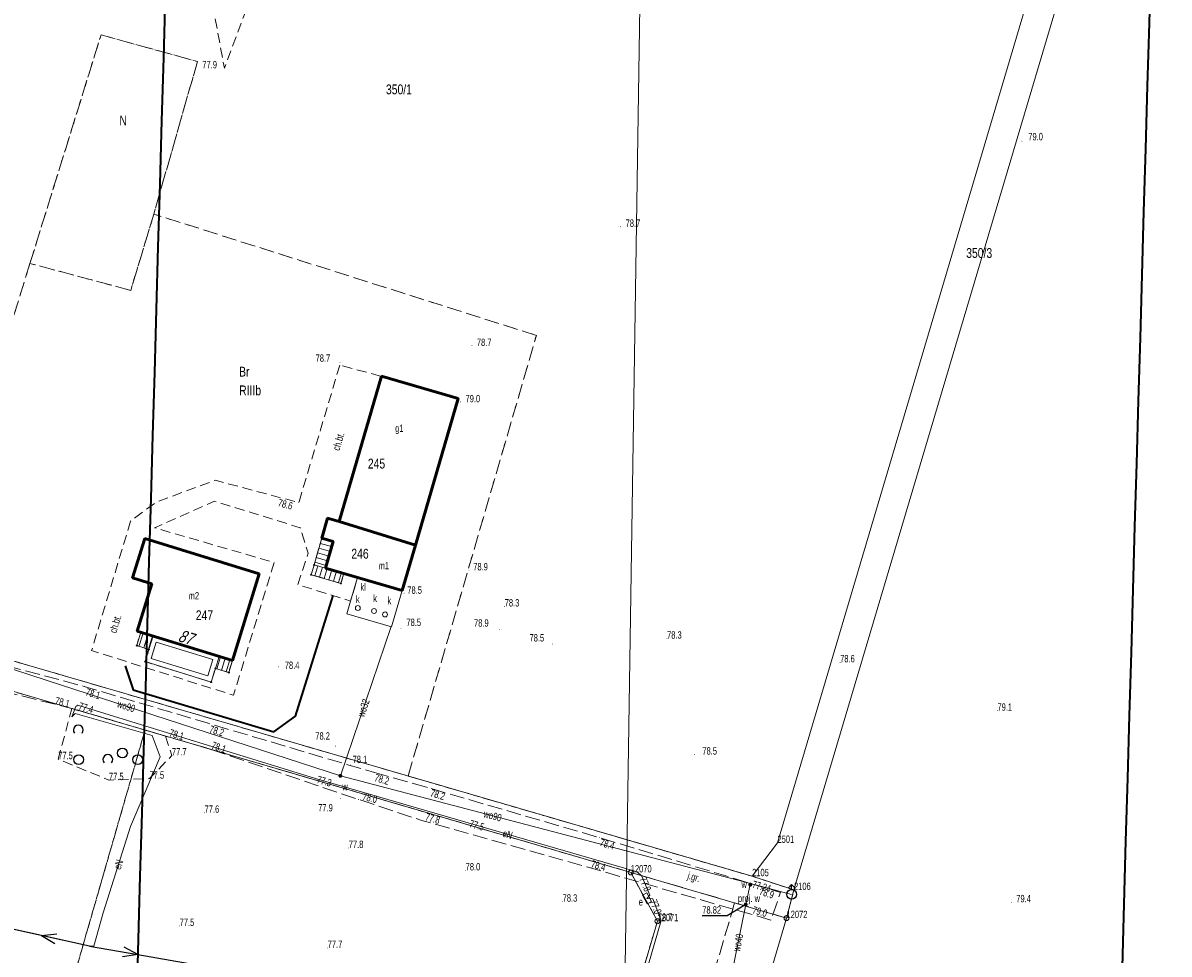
# Model space of a CAD drawing. Header units: metres. Extents: x 6524698 to 6533081, y 5883213 to 5896811.
# Tile 19 of 131: x 6529008 to 6529124, y 5886857 to 5886951. Entities that reach past the tile are written whole.
import ezdxf
from ezdxf.enums import TextEntityAlignment as Align

# ---------------------------------------------------------------- set-up
doc = ezdxf.new("R2010")
doc.units = ezdxf.units.M
for name, pattern in [('mapa zasadnicza$0$1.0_0.5', [1.5, 1, -0.5]), ('mapa zasadnicza$0$1.5_0.5', [2, 1.5, -0.5]), ('mapa zasadnicza$0$219-500', [0]), ('mapa zasadnicza$0$egkk-500', [2, 1.5, -0.5]), ('mapa zasadnicza$0$egug-500', [1, 0.5, -0.5]), ('mapa zasadnicza$0$suep_nn_500', [0]), ('mapa zasadnicza$0$suep_wn_500', [0])]:
    doc.linetypes.add(name, pattern=pattern)
for name, color, linetype in [('mapa zasadnicza$0$000 Inne (niezydentyfikowane)', 7, 'Continuous'), ('mapa zasadnicza$0$202-punkt graniczny', 7, 'Continuous'), ('mapa zasadnicza$0$202-punkt graniczny-Atr103', 7, 'Continuous'), ('mapa zasadnicza$0$203-punkt graniczny', 7, 'Continuous'), ('mapa zasadnicza$0$203-punkt graniczny-Atr103', 7, 'Continuous'), ('mapa zasadnicza$0$203-punkt graniczny-Atr104', 7, 'Continuous'), ('mapa zasadnicza$0$209-oznaczenie konturu klasyfikacyjnego', 7, 'Continuous'), ('mapa zasadnicza$0$210-oznaczenie konturu użytku gruntowego', 7, 'Continuous'), ('mapa zasadnicza$0$211-numer działki ewidencyjnej', 7, 'Continuous'), ('mapa zasadnicza$0$217-kontur klasyfikacyjny', 7, 'Continuous'), ('mapa zasadnicza$0$218-kontur użytku gruntowego', 7, 'Continuous'), ('mapa zasadnicza$0$219-działka ewidencyjna', 7, 'Continuous'), ('mapa zasadnicza$0$238-Punkt adresowy budynku', 7, 'Continuous'), ('mapa zasadnicza$0$312-budynek ewidencyjny', 7, 'Continuous'), ('mapa zasadnicza$0$312-oznaczenie budynku ewidencyjnego', 7, 'Continuous'), ('mapa zasadnicza$0$312-oznaczenie budynku ewidencyjnego-Atr117', 7, 'Continuous'), ('mapa zasadnicza$0$352-schody', 7, 'Continuous'), ('mapa zasadnicza$0$chodnik', 7, 'Continuous'), ('mapa zasadnicza$0$chodnik-Atr17', 7, 'Continuous'), ('mapa zasadnicza$0$hydrant', 7, 'Continuous'), ('mapa zasadnicza$0$inny obiekt zagospodarowania terenu', 7, 'Continuous'), ('mapa zasadnicza$0$jezdnia', 7, 'Continuous'), ('mapa zasadnicza$0$jezdnia-Atr17', 7, 'Continuous'), ('mapa zasadnicza$0$ogrodzenie trwałe', 7, 'Continuous'), ('mapa zasadnicza$0$osadnik  szambo', 7, 'Continuous'), ('mapa zasadnicza$0$osadnik  szambo-Atr17', 7, 'Continuous'), ('mapa zasadnicza$0$pikieta naturalna', 7, 'Continuous'), ('mapa zasadnicza$0$pikieta naturalna-Atr2', 7, 'Continuous'), ('mapa zasadnicza$0$przewód elektroenergetyczny niskiego napięcia', 7, 'Continuous'), ('mapa zasadnicza$0$przewód elektroenergetyczny podziemny', 7, 'Continuous'), ('mapa zasadnicza$0$przewód elektroenergetyczny podziemny-Atr1', 7, 'Continuous'), ('mapa zasadnicza$0$przewód elektroenergetyczny wysokiego napięcia', 7, 'Continuous'), ('mapa zasadnicza$0$przewód wodociągowy', 7, 'Continuous'), ('mapa zasadnicza$0$przewód wodociągowy-Atr1', 7, 'Continuous'), ('mapa zasadnicza$0$Punkt budynku', 7, 'Continuous'), ('mapa zasadnicza$0$rzędna', 7, 'Continuous'), ('mapa zasadnicza$0$rzędna-Atr2', 7, 'Continuous'), ('mapa zasadnicza$0$szafa elektroenergetyczna lub kontener', 7, 'Continuous'), ('mapa zasadnicza$0$szafa elektroenergetyczna lub kontener-Atr17', 7, 'Continuous'), ('mapa zasadnicza$0$taras', 7, 'Continuous'), ('mapa zasadnicza$0$właz do komory lub kanału - okrągły', 7, 'Continuous'), ('mapa zasadnicza$0$właz do komory lub kanału - okrągły-Atr17', 7, 'Continuous'), ('mapa zasadnicza$0$zadrzewienie  zakrzewienie', 7, 'Continuous'), ('mapa zasadnicza$0$zasuwa lub zawór', 7, 'Continuous'), ('mapa zasadnicza$0$zasuwa lub zawór - ob. projektowany', 7, 'Continuous'), ('mapa zasadnicza$0$zasuwa lub zawór - ob. projektowany-Atr17', 7, 'Continuous'), ('mapa zasadnicza$0$zasuwa lub zawór-Atr17', 7, 'Continuous')]:
    doc.layers.add(name, color=color, linetype=linetype)
doc.styles.add('mapa zasadnicza$0$STANDARD', font='Working1250', dxfattribs={"width": 0.75})
doc.linetypes.add('mapa zasadnicza$0$902-500', pattern='A,3.75,0,[1,ksztalty.shx,S=0.5,R=0,X=0,Y=0],3.75', length=7.5)

# ---------------------------------------------------------------- blocks, each defined once
blk = doc.blocks.new('mapa zasadnicza$0$203')
at = {"linetype": 'Continuous', "lineweight": 0}
h = blk.add_hatch(color=0, dxfattribs=at)
edge = h.paths.add_edge_path()
edge.add_arc((0, 0), 0.045, 0, 360)
blk = doc.blocks.new('mapa zasadnicza$0$202')
at = {"color": 0, "linetype": 'Continuous', "lineweight": 0}
blk.add_circle((0, 0), 0.25, dxfattribs=at)
blk = doc.blocks.new('mapa zasadnicza$0$PUNKTBUD')
at = {"color": 0}
blk.add_circle((0, 0), 0.045, dxfattribs=at)
blk = doc.blocks.new('mapa zasadnicza$0$US25')
at = {"linetype": 'Continuous', "lineweight": 0}
h = blk.add_hatch(color=0, dxfattribs=at)
edge = h.paths.add_edge_path()
edge.add_arc((0, 0), 0.2, 0, 360)
blk = doc.blocks.new('mapa zasadnicza$0$SUWH')
at = {"color": 0, "linetype": 'Continuous'}
for p in [(-0.354, 0.646), (0, 0.5), (0.354, 0.646)]:
    blk.add_line(p, (0, 1), dxfattribs=at)
blk.add_circle((0, 0), 0.5, dxfattribs=at)
blk = doc.blocks.new('mapa zasadnicza$0$PW01')
at = {"linetype": 'Continuous', "lineweight": 13}
h = blk.add_hatch(color=0, dxfattribs=at)
edge = h.paths.add_edge_path()
edge.add_arc((0, 0), 0.045, 0, 360)
blk = doc.blocks.new('mapa zasadnicza$0$US22')
at = {"color": 0, "linetype": 'Continuous', "lineweight": 13}
blk.add_circle((0, 0), 0.25, dxfattribs=at)
blk = doc.blocks.new('mapa zasadnicza$0$US18')
at = {"color": 0, "linetype": 'Continuous', "lineweight": 13}
for p, q in [((-0.5, -0.25), (-0.5, 0.25)), ((-0.5, 0.25), (0.5, 0.25)), ((0.5, -0.25), (0.5, 0.25)), ((-0.5, -0.25), (0.5, -0.25))]:
    blk.add_line(p, q, dxfattribs=at)
blk = doc.blocks.new('mapa zasadnicza$0$OTZK1')
at = {"color": 0, "linetype": 'Continuous'}
blk.add_circle((0, 0), 0.5, dxfattribs=at)
blk = doc.blocks.new('mapa zasadnicza$0$OTZK2')
at = {"color": 0, "linetype": 'Continuous'}
blk.add_arc((0, 0), 0.5, 318.85, 221.162, dxfattribs=at)
blk = doc.blocks.new('mapa zasadnicza$0$SUEP1')
at = {"color": 0, "linetype": 'Continuous'}
for p, q in [((0, 0), (5, 0)), ((5, 0), (3.5, 0.5)), ((5, 0), (3.5, -0.5)), ((5, 0), (15, 0)), ((15, 0), (13.5, 0.5)), ((15, 0), (13.5, -0.5))]:
    blk.add_line(p, q, dxfattribs=at)

msp = doc.modelspace()

# ---------------------------------------------------------------- linework, layer by layer
at = {"layer": 'mapa zasadnicza$0$000 Inne (niezydentyfikowane)', "color": 7, "linetype": 'Continuous', "lineweight": 35, "flags": 128}
for points in [[(6529122.249, 5886957.617), (6529122.066, 5886951.217), (6529121.883, 5886944.816), (6529121.7, 5886938.415), (6529121.517, 5886932.014), (6529121.334, 5886925.614), (6529121.151, 5886919.213), (6529120.968, 5886912.812), (6529120.785, 5886906.411), (6529120.602, 5886900.011), (6529120.419, 5886893.61), (6529120.236, 5886887.209), (6529120.053, 5886880.808), (6529119.87, 5886874.407), (6529119.687, 5886868.007), (6529119.504, 5886861.606), (6529119.321, 5886855.205)], [(6529019.178, 5886851.662), (6529019.361, 5886858.063), (6529019.544, 5886864.464), (6529019.727, 5886870.865), (6529019.91, 5886877.266), (6529020.093, 5886883.666), (6529020.276, 5886890.067), (6529020.459, 5886896.468), (6529020.642, 5886902.869), (6529020.825, 5886909.269), (6529021.009, 5886915.67), (6529021.192, 5886922.071), (6529021.375, 5886928.472), (6529021.558, 5886934.873), (6529021.741, 5886941.273), (6529021.924, 5886947.674), (6529022.107, 5886954.075)]]:
    msp.add_lwpolyline(points, dxfattribs=at)
at = {"layer": 'mapa zasadnicza$0$217-kontur klasyfikacyjny', "color": 92, "linetype": 'mapa zasadnicza$0$egkk-500', "lineweight": 18, "flags": 128}
for points in [[(6529008.33, 5886926.77), (6529015.56, 5886950.02)], [(6529015.56, 5886950.02), (6529025.35, 5886947.3)], [(6529025.35, 5886947.3), (6529020.92, 5886931.79)], [(6529020.92, 5886931.79), (6529018.57, 5886924.03)], [(6529059.8, 5886919.45), (6529020.92, 5886931.79)], [(6529008.33, 5886926.77), (6529000.89, 5886902.7)], [(6529018.57, 5886924.03), (6529008.33, 5886926.77)], [(6529046.76, 5886874.64), (6529059.8, 5886919.45)], [(6529003.03, 5886887.39), (6529046.76, 5886874.64)], [(6529020.03, 5886879.31), (6529010.63, 5886846.7)], [(6529069.39, 5886864.83), (6529020.03, 5886879.31)], [(6529046.76, 5886874.64), (6529081.72, 5886864.45)], [(6529072.1, 5886859.87), (6529069.39, 5886864.83)], [(6529079.95, 5886861.74), (6529069.39, 5886864.83)], [(6529081.72, 5886864.45), (6529085.98, 5886863.05)], [(6529085.98, 5886863.05), (6529085.22, 5886860.19)], [(6529079.95, 5886861.74), (6529070.58, 5886829.93)], [(6529085.22, 5886860.19), (6529079.95, 5886861.74)], [(6529064.51, 5886834.13), (6529072.1, 5886859.87)]]:
    msp.add_lwpolyline(points, dxfattribs=at)
at = {"layer": 'mapa zasadnicza$0$218-kontur użytku gruntowego', "color": 3, "linetype": 'mapa zasadnicza$0$egug-500', "lineweight": 18, "flags": 128}
for points in [[(6529015.56, 5886950.02), (6529008.33, 5886926.77)], [(6529025.35, 5886947.3), (6529015.56, 5886950.02)], [(6529020.92, 5886931.79), (6529025.35, 5886947.3)], [(6529018.57, 5886924.03), (6529020.92, 5886931.79)], [(6529059.8, 5886919.45), (6529020.92, 5886931.79)], [(6529008.33, 5886926.77), (6529000.89, 5886902.7)], [(6529008.33, 5886926.77), (6529018.57, 5886924.03)], [(6529046.76, 5886874.64), (6529059.8, 5886919.45)], [(6529003.03, 5886887.39), (6529046.76, 5886874.64)], [(6529020.03, 5886879.31), (6529000.63, 5886885)], [(6529010.63, 5886846.7), (6529020.03, 5886879.31)], [(6529020.03, 5886879.31), (6529069.39, 5886864.83)], [(6529081.72, 5886864.45), (6529046.76, 5886874.64)], [(6529069.39, 5886864.83), (6529079.95, 5886861.74)], [(6529072.1, 5886859.87), (6529069.39, 5886864.83)], [(6529085.98, 5886863.05), (6529081.72, 5886864.45)], [(6529085.22, 5886860.19), (6529085.98, 5886863.05)], [(6529079.95, 5886861.74), (6529070.58, 5886829.93)], [(6529079.95, 5886861.74), (6529085.22, 5886860.19)], [(6529064.51, 5886834.13), (6529072.1, 5886859.87)]]:
    msp.add_lwpolyline(points, dxfattribs=at)
at = {"layer": 'mapa zasadnicza$0$219-działka ewidencyjna', "color": 7, "linetype": 'mapa zasadnicza$0$219-500', "lineweight": 18, "flags": 128}
for points in [[(6529121.2, 5886992.32), (6529084.3, 5886867.84)], [(6529085.98, 5886863.05), (6529124.1, 5886991.52)], [(6528965.25, 5886898.4), (6529081.72, 5886864.45)], [(6528964.37, 5886895.63), (6529069.39, 5886864.83)], [(6529081.72, 5886864.45), (6529084.3, 5886867.84)], [(6529069.39, 5886864.83), (6529072.1, 5886859.87)], [(6529069.39, 5886864.83), (6529085.22, 5886860.19)], [(6529081.72, 5886864.45), (6529085.98, 5886863.05)], [(6529085.98, 5886863.05), (6529085.22, 5886860.19)], [(6529057.4, 5886809.99), (6529072.1, 5886859.87)], [(6529062.57, 5886783.37), (6529085.22, 5886860.19)]]:
    msp.add_lwpolyline(points, dxfattribs=at)
at = {"layer": 'mapa zasadnicza$0$312-budynek ewidencyjny', "color": 7, "linetype": 'Continuous', "lineweight": 50, "flags": 128}
for points in [[(6529039.75, 5886900.53), (6529044.06, 5886915.29)], [(6529044.06, 5886915.29), (6529051.85, 5886913.02)], [(6529051.85, 5886913.02), (6529047.51, 5886898.12)], [(6529037.99, 5886898.83), (6529038.58, 5886900.87)], [(6529038.58, 5886900.87), (6529039.75, 5886900.53)], [(6529047.51, 5886898.12), (6529039.75, 5886900.53)], [(6529039.75, 5886900.53), (6529047.51, 5886898.12)], [(6529018.76, 5886894.79), (6529019.99, 5886898.78)], [(6529019.99, 5886898.78), (6529031.61, 5886895.19)], [(6529039.16, 5886898.49), (6529037.99, 5886898.83)], [(6529038.37, 5886895.79), (6529039.16, 5886898.49)], [(6529047.51, 5886898.12), (6529046.17, 5886893.52)], [(6529046.17, 5886893.52), (6529038.37, 5886895.79)], [(6529020.72, 5886894.18), (6529018.76, 5886894.79)], [(6529031.61, 5886895.19), (6529028.9, 5886886.39)], [(6529019.24, 5886889.37), (6529020.72, 5886894.18)], [(6529028.9, 5886886.39), (6529019.24, 5886889.37)]]:
    msp.add_lwpolyline(points, dxfattribs=at)
at = {"layer": 'mapa zasadnicza$0$352-schody', "color": 7, "linetype": 'Continuous', "lineweight": 18, "flags": 128}
for points in [[(6529039.16, 5886898.49), (6529037.99, 5886898.83), (6529037.2, 5886896.11), (6529038.37, 5886895.79)], [(6529039.16, 5886898.49), (6529037.99, 5886898.83), (6529037.2, 5886896.11), (6529038.37, 5886895.79)], [(6529040.23, 5886895.26), (6529039.94, 5886894.23), (6529036.91, 5886895.11), (6529037.2, 5886896.11), (6529038.37, 5886895.79)], [(6529040.23, 5886895.26), (6529039.94, 5886894.23), (6529036.91, 5886895.11), (6529037.2, 5886896.11), (6529038.37, 5886895.79)], [(6529020.42, 5886887.51), (6529019.18, 5886887.9), (6529019.59, 5886889.26), (6529020.84, 5886888.88)], [(6529020.42, 5886887.51), (6529019.18, 5886887.9), (6529019.59, 5886889.26), (6529020.84, 5886888.88)], [(6529028.9, 5886886.39), (6529028.53, 5886885.16), (6529027.17, 5886885.57), (6529027.55, 5886886.81)], [(6529028.9, 5886886.39), (6529028.53, 5886885.16), (6529027.17, 5886885.57), (6529027.55, 5886886.81)]]:
    msp.add_lwpolyline(points, close=True, dxfattribs=at)
for points in [[(6529039.007, 5886897.966), (6529037.835, 5886898.297)], [(6529039.147, 5886898.446), (6529037.975, 5886898.777)], [(6529038.585, 5886896.526), (6529037.417, 5886896.857)], [(6529038.726, 5886897.006), (6529037.556, 5886897.337)], [(6529038.866, 5886897.486), (6529037.696, 5886897.817)], [(6529037.572, 5886896.008), (6529037.272, 5886895.005)], [(6529038.445, 5886896.046), (6529037.277, 5886896.376)], [(6529038.055, 5886895.876), (6529037.752, 5886894.866)], [(6529038.537, 5886895.743), (6529038.232, 5886894.726)], [(6529039.017, 5886895.606), (6529038.712, 5886894.587)], [(6529039.498, 5886895.468), (6529039.192, 5886894.447)], [(6529039.979, 5886895.331), (6529039.672, 5886894.308)], [(6529019.41, 5886887.828), (6529019.843, 5886889.183)], [(6529019.887, 5886887.678), (6529020.322, 5886889.038)], [(6529020.364, 5886887.528), (6529020.8, 5886888.892)], [(6529027.691, 5886886.766), (6529027.309, 5886885.528)], [(6529028.168, 5886886.618), (6529027.788, 5886885.384)], [(6529028.645, 5886886.469), (6529028.266, 5886885.239)]]:
    msp.add_lwpolyline(points, dxfattribs=at)
at = {"layer": 'mapa zasadnicza$0$chodnik', "color": 7, "linetype": 'mapa zasadnicza$0$1.0_0.5', "lineweight": 18, "flags": 128}
for points in [[(6529039.82, 5886916.43), (6529035.65, 5886902.45), (6529027.15, 5886904.72), (6529021.15, 5886902.49), (6529018.56, 5886900.57), (6529014.59, 5886887.39), (6529029.02, 5886882.86), (6529033.15, 5886896.35), (6529021, 5886899.88), (6529027.07, 5886902.58), (6529035.8, 5886899.89), (6529036.6, 5886897.3), (6529035.56, 5886894.11), (6529040.92, 5886892.43), (6529041.62, 5886894.84), (6529040.23, 5886895.26), (6529039.94, 5886894.23), (6529036.91, 5886895.11), (6529037.2, 5886896.11), (6529037.99, 5886898.83), (6529038.58, 5886900.87), (6529039.75, 5886900.53), (6529044.06, 5886915.29)], [(6529018.76, 5886894.79), (6529019.99, 5886898.78), (6529031.61, 5886895.19), (6529028.9, 5886886.39), (6529028.53, 5886885.16), (6529027.17, 5886885.57), (6529026.74, 5886884.19), (6529020.03, 5886886.27), (6529020.42, 5886887.51), (6529019.18, 5886887.9), (6529019.59, 5886889.26), (6529019.24, 5886889.37), (6529020.72, 5886894.18)]]:
    msp.add_lwpolyline(points, close=True, dxfattribs=at)
at = {"layer": 'mapa zasadnicza$0$inny obiekt zagospodarowania terenu', "color": 7, "linetype": 'mapa zasadnicza$0$1.0_0.5', "lineweight": 18, "flags": 128}
msp.add_lwpolyline([(6529041.86, 5886983.54), (6529028.09, 5886946.63), (6529019.95, 5886990.51), (6529022.35, 5887019.68), (6529053.05, 5887011.05)], close=True, dxfattribs=at)
at = {"layer": 'mapa zasadnicza$0$jezdnia', "color": 7, "linetype": 'mapa zasadnicza$0$1.5_0.5', "lineweight": 18, "flags": 128}
msp.add_lwpolyline([(6529043.33, 5886874.99), (6529048.7, 5886873.48), (6529066.19, 5886868.38), (6529084.6, 5886862.8), (6529083.64, 5886859.99), (6529065.05, 5886865.36), (6529048.15, 5886870.12), (6529041.72, 5886872.26), (6529026.28, 5886877.5), (6529022.1, 5886878.7), (6529012.59, 5886881.52), (6529000.47, 5886884.53), (6528997.96, 5886885.18), (6528979.71, 5886890.88), (6528971.56, 5886892.84), (6528966.23, 5886894.42), (6528964.53, 5886889.46), (6528960.7, 5886881.44), (6528955.6, 5886874.46), (6528950.22, 5886867.27), (6528949.21, 5886865.69), (6528947.06, 5886866.81), (6528947.45, 5886867.41), (6528951.06, 5886873.58), (6528955.99, 5886880.23), (6528960.63, 5886889.09), (6528963.09, 5886895.39), (6528951.51, 5886898.95), (6528951.98, 5886901.3), (6528973.54, 5886895.11), (6528988.81, 5886890.73), (6529001.36, 5886887.07), (6529013.84, 5886883.75), (6529026.43, 5886880)], close=True, dxfattribs=at)
at = {"layer": 'mapa zasadnicza$0$ogrodzenie trwałe', "color": 7, "linetype": 'mapa zasadnicza$0$902-500', "lineweight": 35, "flags": 128}
msp.add_lwpolyline([(6529017.99, 5886885.84), (6529018.81, 5886883.4), (6529033.11, 5886879.13), (6529035.31, 5886880.74), (6529038.96, 5886892.46), (6529039.13, 5886892.99)], dxfattribs=at)
at = {"layer": 'mapa zasadnicza$0$osadnik  szambo', "color": 34, "linetype": 'Continuous', "lineweight": 18, "flags": 128}
msp.add_lwpolyline([(6529046.17, 5886893.52), (6529045.09, 5886889.82), (6529040.54, 5886891.14), (6529040.85, 5886892.19), (6529041.62, 5886894.84)], close=True, dxfattribs=at)
at = {"layer": 'mapa zasadnicza$0$przewód elektroenergetyczny niskiego napięcia', "color": 1, "linetype": 'mapa zasadnicza$0$suep_nn_500', "lineweight": 18, "flags": 128}
for points in [[(6529014.38, 5886857.34), (6528958.5, 5886869.68)], [(6528958.5, 5886869.68), (6529014.38, 5886857.34)], [(6529063.83, 5886848.65), (6529014.38, 5886857.34)]]:
    msp.add_lwpolyline(points, dxfattribs=at)
at = {"layer": 'mapa zasadnicza$0$przewód elektroenergetyczny podziemny', "color": 1, "linetype": 'Continuous', "lineweight": 18, "flags": 128}
for points in [[(6529012.59, 5886880.67), (6529012.99, 5886881.71), (6529013.2, 5886881.83), (6529037.36, 5886874.37), (6529052.87, 5886869.87), (6529070.04, 5886864.91), (6529070.53, 5886864.44), (6529071.33, 5886862.53), (6529071.04, 5886862.19)], [(6529014.38, 5886857.34), (6529014.83, 5886857.32), (6529015.76, 5886860.73), (6529018.55, 5886869.49), (6529021.55, 5886876.59), (6529020.75, 5886878.76), (6529012.91, 5886880.99), (6529012.59, 5886880.67)], [(6529071.02, 5886862.19), (6529071.62, 5886862.14), (6529072.49, 5886859.94), (6529068.86, 5886847.44), (6529064.16, 5886831.41), (6529057.55, 5886809.82), (6529052.48, 5886807.04), (6529050.37, 5886807.09), (6529042.98, 5886809.16), (6529025.1, 5886814.46), (6529006.71, 5886819.94), (6528981.41, 5886827.34), (6528976.34, 5886825.13), (6528971.02, 5886807.06), (6528973.13, 5886806.44)], [(6529071.04, 5886862.19), (6529071.62, 5886862.14), (6529072.49, 5886859.94), (6529068.86, 5886847.44), (6529064.16, 5886831.41), (6529057.55, 5886809.82), (6529052.48, 5886807.04), (6529053.91, 5886793.78)]]:
    msp.add_lwpolyline(points, dxfattribs=at)
at = {"layer": 'mapa zasadnicza$0$przewód elektroenergetyczny wysokiego napięcia', "color": 1, "linetype": 'mapa zasadnicza$0$suep_wn_500', "lineweight": 18, "flags": 128}
msp.add_lwpolyline([(6529071.09, 5887003.91), (6529068.21, 5886815.42)], dxfattribs=at)
at = {"layer": 'mapa zasadnicza$0$przewód wodociągowy', "color": 5, "linetype": 'Continuous', "lineweight": 18, "flags": 128}
for points in [[(6529085.74, 5886862.6), (6529081.57, 5886863.7), (6529039.88, 5886874.66), (6529010.07, 5886884.35), (6528997.81, 5886888.34), (6528948.15, 5886901.76), (6528920.76, 5886908.49), (6528905.48, 5886911.1), (6528847.48, 5886926.24), (6528828.41, 5886931.56), (6528784.65, 5886942.03), (6528765.39, 5886947.1), (6528736.63, 5886955.59), (6528675.95, 5886974.46), (6528666.03, 5886977.36), (6528658.36, 5886979.28), (6528651.52, 5886980.24)], [(6529045.03, 5886889.84), (6529039.88, 5886874.66)], [(6529081.57, 5886863.7), (6529081.54, 5886863.59), (6529081.07, 5886861.57), (6529079.5, 5886853.72)]]:
    msp.add_lwpolyline(points, dxfattribs=at)
at = {"layer": 'mapa zasadnicza$0$rzędna-Atr2', "color": 7, "flags": 128}
msp.add_lwpolyline([(6529081.07, 5886861.57), (6529079.19, 5886860.41), (6529076.658, 5886860.41)], dxfattribs=at)
at = {"layer": 'mapa zasadnicza$0$taras', "color": 0, "lineweight": 18}
for p, q in [((6529020.42, 5886887.51), (6529020.84, 5886888.88)), ((6529020.84, 5886888.88), (6529027.55, 5886886.81)), ((6529020.03, 5886886.27), (6529020.42, 5886887.51)), ((6529020.897, 5886887.362), (6529021.171, 5886888.254)), ((6529021.171, 5886888.254), (6529026.926, 5886886.48)), ((6529020.658, 5886886.599), (6529020.897, 5886887.362)), ((6529026.411, 5886884.816), (6529020.658, 5886886.599)), ((6529026.926, 5886886.48), (6529026.692, 5886885.718)), ((6529027.55, 5886886.81), (6529027.17, 5886885.57)), ((6529026.74, 5886884.19), (6529020.03, 5886886.27)), ((6529026.692, 5886885.718), (6529026.411, 5886884.816)), ((6529027.17, 5886885.57), (6529026.74, 5886884.19))]:
    msp.add_line(p, q, dxfattribs=at)
at = {"layer": 'mapa zasadnicza$0$zadrzewienie  zakrzewienie', "color": 7, "linetype": 'mapa zasadnicza$0$1.0_0.5', "lineweight": 18, "flags": 128}
msp.add_lwpolyline([(6529022.1, 5886878.7), (6529022.76, 5886876.73), (6529020.48, 5886874.37), (6529016.36, 5886874.22), (6529011.2, 5886876.35), (6529012.59, 5886881.52)], close=True, dxfattribs=at)

# ---------------------------------------------------------------- block references
at = {"layer": 'mapa zasadnicza$0$202-punkt graniczny', "color": 7, "linetype": 'Continuous', "lineweight": 18}
for p in [(6529069.39, 5886864.83), (6529072.1, 5886859.87), (6529085.22, 5886860.19)]:
    msp.add_blockref('mapa zasadnicza$0$202', p, dxfattribs=at)
at = {"layer": 'mapa zasadnicza$0$203-punkt graniczny', "color": 7, "linetype": 'Continuous', "lineweight": 18}
for p in [(6529084.3, 5886867.84), (6529081.72, 5886864.45), (6529085.98, 5886863.05)]:
    msp.add_blockref('mapa zasadnicza$0$203', p, dxfattribs=at)
at = {"layer": 'mapa zasadnicza$0$hydrant', "color": 5, "linetype": 'Continuous', "lineweight": 18}
msp.add_blockref('mapa zasadnicza$0$SUWH', (6529085.74, 5886862.6), dxfattribs=at)
at = {"layer": 'mapa zasadnicza$0$pikieta naturalna', "color": 7, "linetype": 'Continuous', "lineweight": 13}
for p, rotation in [((6529028.08, 5886946.63), 359.9780000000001), ((6529109.15, 5886939.2), 359.951), ((6529068.35, 5886930.5), 359.919), ((6529053.25, 5886918.42), 0.02200000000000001), ((6529039.85, 5886916.71), 359.864), ((6529052.07, 5886912.69), 359.8219999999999), ((6529035.65, 5886902.45), 359.917), ((6529052.96, 5886895.59), 359.837), ((6529046.35, 5886893.23), 0.08800000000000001), ((6529046.05, 5886889.62), 0.116), ((6529056.04, 5886889.55), 359.869), ((6529061.44, 5886888.06), 359.663), ((6529033.59, 5886885.74), 0.06199999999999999), ((6529039.38, 5886877.68), 359.672), ((6529075.87, 5886876.83), 359.94), ((6529040.89, 5886875.77), 0.107), ((6529039.9, 5886872.34), 0.147), ((6529108.06, 5886861.8), 359.9719999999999)]:
    msp.add_blockref('mapa zasadnicza$0$PW01', p, dxfattribs=dict(at, rotation=rotation))
for p in [(6529056.58, 5886891.88), (6529073.08, 5886888.61), (6529090.67, 5886886.2), (6529013.84, 5886883.75), (6529012.59, 5886881.52), (6529106.66, 5886881.28), (6529026.43, 5886880), (6529022.1, 5886878.7), (6529026.28, 5886877.5), (6529011.2, 5886876.35), (6529022.76, 5886876.73), (6529043.33, 5886874.99), (6529016.36, 5886874.22), (6529020.48, 5886874.37), (6529048.7, 5886873.48), (6529041.72, 5886872.26), (6529026.08, 5886870.9), (6529048.15, 5886870.12), (6529066.19, 5886868.38), (6529040.73, 5886867.32), (6529065.05, 5886865.36), (6529052.61, 5886865.04), (6529062.47, 5886861.86), (6529084.6, 5886862.8), (6529072.15, 5886859.91), (6529083.64, 5886859.99), (6529023.54, 5886859.38), (6529038.59, 5886857.16)]:
    msp.add_blockref('mapa zasadnicza$0$PW01', p, dxfattribs=at)
at = {"layer": 'mapa zasadnicza$0$przewód elektroenergetyczny niskiego napięcia', "color": 1, "linetype": 'Continuous', "lineweight": 18}
for rotation in [167.547, 350.033]:
    msp.add_blockref('mapa zasadnicza$0$SUEP1', (6529014.38, 5886857.34), dxfattribs=dict(at, rotation=rotation))
at = {"layer": 'mapa zasadnicza$0$Punkt budynku', "color": 5, "linetype": 'Continuous', "lineweight": 18}
for p in [(6529044.06, 5886915.29), (6529051.85, 5886913.02), (6529038.58, 5886900.87), (6529039.75, 5886900.53), (6529019.99, 5886898.78), (6529037.99, 5886898.83), (6529039.16, 5886898.49), (6529047.51, 5886898.12), (6529037.2, 5886896.11), (6529038.37, 5886895.79), (6529018.76, 5886894.79), (6529031.61, 5886895.19), (6529036.91, 5886895.11), (6529040.23, 5886895.26), (6529020.72, 5886894.18), (6529039.94, 5886894.23), (6529046.17, 5886893.52), (6529019.24, 5886889.37), (6529019.59, 5886889.26), (6529020.84, 5886888.88), (6529019.18, 5886887.9), (6529020.42, 5886887.51), (6529020.03, 5886886.27), (6529027.55, 5886886.81), (6529028.9, 5886886.39), (6529027.17, 5886885.57), (6529028.53, 5886885.16), (6529026.74, 5886884.19)]:
    msp.add_blockref('mapa zasadnicza$0$PUNKTBUD', p, dxfattribs=at)
at = {"layer": 'mapa zasadnicza$0$rzędna', "color": 1, "linetype": 'Continuous', "lineweight": 18}
for p in [(6529013.2, 5886881.83), (6529037.36, 5886874.37), (6529052.87, 5886869.87), (6529070.53, 5886864.44), (6529071.62, 5886862.14)]:
    msp.add_blockref('mapa zasadnicza$0$PW01', p, dxfattribs=at)
at = {"layer": 'mapa zasadnicza$0$rzędna', "color": 7, "linetype": 'Continuous', "lineweight": 18}
msp.add_blockref('mapa zasadnicza$0$PW01', (6529081.57, 5886863.7), dxfattribs=at)
at = {"layer": 'mapa zasadnicza$0$rzędna', "color": 5, "linetype": 'Continuous', "lineweight": 18}
msp.add_blockref('mapa zasadnicza$0$PW01', (6529081.07, 5886861.57), dxfattribs=at)
at = {"layer": 'mapa zasadnicza$0$szafa elektroenergetyczna lub kontener', "color": 1, "linetype": 'Continuous', "lineweight": 18, "rotation": 298.301}
msp.add_blockref('mapa zasadnicza$0$US18', (6529071.04, 5886862.19), dxfattribs=at)
at = {"layer": 'mapa zasadnicza$0$właz do komory lub kanału - okrągły', "color": 7, "linetype": 'Continuous', "lineweight": 18}
for p, rotation in [((6529041.65, 5886891.72), 0.109), ((6529043.3, 5886891.42), 0.308), ((6529044.42, 5886891.07), 0.293)]:
    msp.add_blockref('mapa zasadnicza$0$US22', p, dxfattribs=dict(at, rotation=rotation))
at = {"layer": 'mapa zasadnicza$0$zadrzewienie  zakrzewienie', "color": 7, "linetype": 'Continuous', "lineweight": 18}
for name, p in [('mapa zasadnicza$0$OTZK2', (6529013.244, 5886879.317)), ('mapa zasadnicza$0$OTZK1', (6529017.727, 5886876.977)), ('mapa zasadnicza$0$OTZK1', (6529013.286, 5886876.306)), ('mapa zasadnicza$0$OTZK2', (6529016.244, 5886876.317)), ('mapa zasadnicza$0$OTZK1', (6529019.286, 5886876.306))]:
    msp.add_blockref(name, p, dxfattribs=at)
at = {"layer": 'mapa zasadnicza$0$zasuwa lub zawór', "color": 5, "linetype": 'Continuous', "lineweight": 18, "rotation": 346.063}
msp.add_blockref('mapa zasadnicza$0$US25', (6529039.88, 5886874.66), dxfattribs=at)
at = {"layer": 'mapa zasadnicza$0$zasuwa lub zawór', "color": 5, "linetype": 'Continuous', "lineweight": 18}
msp.add_blockref('mapa zasadnicza$0$US25', (6529081.54, 5886863.59), dxfattribs=at)
at = {"layer": 'mapa zasadnicza$0$zasuwa lub zawór - ob. projektowany', "color": 5, "linetype": 'Continuous', "lineweight": 18}
msp.add_blockref('mapa zasadnicza$0$US25', (6529081.07, 5886861.57), dxfattribs=at)

# ---------------------------------------------------------------- texts
at = {"layer": 'mapa zasadnicza$0$202-punkt graniczny-Atr103', "color": 7, "style": 'mapa zasadnicza$0$STANDARD', "width": 0.667}
for s, p in [('12070', (6529069.39, 5886864.83)), ('12072', (6529085.22, 5886860.19)), ('12071', (6529072.1, 5886859.87))]:
    msp.add_text(s, height=0.75, dxfattribs=at).set_placement(p)
at = {"layer": 'mapa zasadnicza$0$203-punkt graniczny-Atr103', "color": 7, "style": 'mapa zasadnicza$0$STANDARD', "width": 0.667}
for s, p in [('2105', (6529081.72, 5886864.45)), ('2106', (6529085.98, 5886863.05))]:
    msp.add_text(s, height=0.75, dxfattribs=at).set_placement(p)
at = {"layer": 'mapa zasadnicza$0$203-punkt graniczny-Atr104', "color": 7, "style": 'mapa zasadnicza$0$STANDARD', "width": 0.667}
msp.add_text('2501', height=0.75, dxfattribs=at).set_placement((6529084.3, 5886867.84))
at = {"layer": 'mapa zasadnicza$0$209-oznaczenie konturu klasyfikacyjnego', "color": 3, "linetype": 'Continuous', "lineweight": 18, "style": 'mapa zasadnicza$0$STANDARD', "width": 0.79}
msp.add_text('RIIIb', height=1, dxfattribs=at).set_placement((6529029.59, 5886914.36), align=Align.TOP_LEFT)
at = {"layer": 'mapa zasadnicza$0$210-oznaczenie konturu użytku gruntowego', "color": 3, "linetype": 'Continuous', "lineweight": 18, "style": 'mapa zasadnicza$0$STANDARD', "width": 0.79}
for s, p in [('N', (6529017.42, 5886940.81)), ('Br', (6529029.59, 5886915.26))]:
    msp.add_text(s, height=1, dxfattribs=at).set_placement(p)
at = {"layer": 'mapa zasadnicza$0$211-numer działki ewidencyjnej', "color": 7, "linetype": 'Continuous', "lineweight": 18, "style": 'mapa zasadnicza$0$STANDARD', "width": 0.79}
for s, p in [('350/1', (6529044.51, 5886943.97)), ('350/3', (6529103.48, 5886927.33))]:
    msp.add_text(s, height=1, dxfattribs=at).set_placement(p)
at = {"layer": 'mapa zasadnicza$0$238-Punkt adresowy budynku', "color": 7, "linetype": 'Continuous', "lineweight": 25, "style": 'mapa zasadnicza$0$STANDARD', "oblique": 15, "width": 0.79}
msp.add_text('87', height=1.25, rotation=342.852, dxfattribs=at).set_placement((6529024, 5886888.16), align=Align.CENTER)
at = {"layer": 'mapa zasadnicza$0$312-oznaczenie budynku ewidencyjnego', "color": 7, "linetype": 'Continuous', "lineweight": 18, "style": 'mapa zasadnicza$0$STANDARD', "width": 0.79}
for s, p in [('245', (6529042.67, 5886905.91)), ('246', (6529040.99, 5886896.75))]:
    msp.add_text(s, height=1, dxfattribs=at).set_placement(p)
msp.add_text('247', height=1, dxfattribs=at).set_placement((6529026.06, 5886890.99), align=Align.MIDDLE_CENTER)
at = {"layer": 'mapa zasadnicza$0$312-oznaczenie budynku ewidencyjnego-Atr117', "color": 7, "style": 'mapa zasadnicza$0$STANDARD', "width": 0.667}
for s, p in [('g1', (6529045.87, 5886910.01)), ('m1', (6529044.3, 5886896.04)), ('m2', (6529024.99, 5886892.97))]:
    msp.add_text(s, height=0.75, dxfattribs=at).set_placement(p, align=Align.MIDDLE_CENTER)
at = {"layer": 'mapa zasadnicza$0$chodnik-Atr17', "color": 7, "style": 'mapa zasadnicza$0$STANDARD', "width": 0.667}
for p in [(6529039.78, 5886907.67), (6529017.1, 5886889.11)]:
    msp.add_text('ch.bt.', height=0.75, rotation=73.391, dxfattribs=at).set_placement(p)
at = {"layer": 'mapa zasadnicza$0$jezdnia-Atr17', "color": 7, "style": 'mapa zasadnicza$0$STANDARD', "width": 0.667}
msp.add_text('j.gr.', height=0.75, rotation=343.363, dxfattribs=at).set_placement((6529075.1, 5886864.2))
at = {"layer": 'mapa zasadnicza$0$osadnik  szambo-Atr17', "color": 34, "style": 'mapa zasadnicza$0$STANDARD', "width": 0.667}
msp.add_text('kl', height=0.75, rotation=359.537, dxfattribs=at).set_placement((6529041.91, 5886893.48))
at = {"layer": 'mapa zasadnicza$0$pikieta naturalna-Atr2', "color": 7, "style": 'mapa zasadnicza$0$STANDARD', "width": 0.667}
for s, p in [('77.9', (6529025.85, 5886946.61)), ('79.0', (6529109.79, 5886939.29)), ('78.7', (6529068.87, 5886930.49)), ('78.7', (6529053.75, 5886918.37)), ('78.7', (6529037.36, 5886916.77)), ('79.0', (6529052.6, 5886912.65)), ('78.9', (6529053.38, 5886895.55)), ('78.5', (6529046.68, 5886893.17)), ('78.3', (6529056.58, 5886891.88)), ('78.9', (6529053.46, 5886889.83)), ('78.5', (6529059.1, 5886888.32)), ('78.3', (6529073.08, 5886888.61)), ('78.6', (6529090.67, 5886886.2)), ('78.4', (6529034.23, 5886885.53)), ('79.1', (6529106.66, 5886881.28)), ('78.2', (6529037.33, 5886878.34)), ('77.5', (6529011.2, 5886876.35)), ('77.7', (6529022.76, 5886876.73)), ('78.5', (6529076.67, 5886876.82)), ('77.5', (6529016.36, 5886874.22)), ('77.5', (6529020.48, 5886874.37)), ('77.6', (6529026.08, 5886870.9)), ('77.9', (6529037.62, 5886871.04)), ('77.8', (6529040.73, 5886867.32)), ('78.0', (6529052.61, 5886865.04)), ('78.3', (6529062.47, 5886861.86)), ('79.4', (6529108.57, 5886861.8)), ('77.5', (6529023.54, 5886859.38)), ('78.7', (6529072.15, 5886859.91)), ('77.7', (6529038.59, 5886857.16))]:
    msp.add_text(s, height=0.75, dxfattribs=at).set_placement(p)
for s, rotation, p in [('78.6', -14.952, (6529033.47, 5886902.1)), ('78.1', -16.587, (6529013.92, 5886882.86)), ('78.1', -13.948, (6529010.82, 5886881.96)), ('78.1', -16.018, (6529022.42, 5886878.7)), ('78.2', -16.513, (6529026.49, 5886879.08)), ('78.1', -18.746, (6529026.7, 5886877.45)), ('78.2', -16.696, (6529043.28, 5886874.15)), ('78.0', -15.646, (6529042.07, 5886872.26)), ('78.2', 343.743, (6529048.95, 5886872.59)), ('77.8', 344.27, (6529048.44, 5886870.16)), ('78.4', 343.138, (6529066.17, 5886867.56)), ('78.4', 343.888, (6529065.28, 5886865.37)), ('78.9', 343.138, (6529082.39, 5886862.59)), ('79.0', 343.888, (6529081.69, 5886860.69))]:
    msp.add_text(s, height=0.75, rotation=rotation, dxfattribs=at).set_placement(p)
for s, p in [('78.5', (6529046.59, 5886890.27)), ('78.1', (6529041.12, 5886876.33))]:
    msp.add_text(s, height=0.75, dxfattribs=at).set_placement(p, align=Align.MIDDLE_LEFT)
at = {"layer": 'mapa zasadnicza$0$przewód elektroenergetyczny podziemny-Atr1', "color": 1, "style": 'mapa zasadnicza$0$STANDARD', "width": 0.667}
for rotation, p in [(343.887, (6529056.41, 5886868.85)), (72.334, (6529017.18, 5886865.17))]:
    msp.add_text('eN', height=0.75, rotation=rotation, dxfattribs=at).set_placement(p, align=Align.MIDDLE_LEFT)
at = {"layer": 'mapa zasadnicza$0$przewód wodociągowy-Atr1', "color": 5, "style": 'mapa zasadnicza$0$STANDARD', "width": 0.667}
for s, rotation, p in [('wo90', -18.007, (6529017.24, 5886882.019)), ('wo32', 71.26, (6529041.93, 5886880.7)), ('wo90', -14.73, (6529054.471, 5886870.824)), ('wo40', 78.69, (6529080.115, 5886856.797))]:
    msp.add_text(s, height=0.75, rotation=rotation, dxfattribs=at).set_placement(p, align=Align.MIDDLE_LEFT)
at = {"layer": 'mapa zasadnicza$0$rzędna-Atr2', "color": 1, "style": 'mapa zasadnicza$0$STANDARD', "width": 0.667}
for s, rotation, p in [('77.4', 342.84, (6529013.32, 5886881.79)), ('77.3', 343.821, (6529037.52, 5886874.32)), ('77.5', 343.887, (6529053.03, 5886869.83)), ('77.8', 292.726, (6529070.58, 5886864.33)), ('77.8', 291.577, (6529071.66, 5886862.03))]:
    msp.add_text(s, height=0.75, rotation=rotation, dxfattribs=at).set_placement(p, align=Align.MIDDLE_LEFT)
at = {"layer": 'mapa zasadnicza$0$rzędna-Atr2', "color": 7, "style": 'mapa zasadnicza$0$STANDARD', "width": 0.667}
msp.add_text('77.24', height=0.75, rotation=345.266, dxfattribs=at).set_placement((6529081.76, 5886863.65), align=Align.MIDDLE_LEFT)
at = {"layer": 'mapa zasadnicza$0$rzędna-Atr2', "color": 5, "style": 'mapa zasadnicza$0$STANDARD', "width": 0.667}
msp.add_text('78.82', height=0.75, dxfattribs=at).set_placement((6529076.658, 5886860.418), align=Align.BOTTOM_LEFT)
at = {"layer": 'mapa zasadnicza$0$szafa elektroenergetyczna lub kontener-Atr17', "color": 1, "style": 'mapa zasadnicza$0$STANDARD', "width": 0.667}
msp.add_text('e', height=0.75, dxfattribs=at).set_placement((6529070.2, 5886862.22), align=Align.TOP_LEFT)
at = {"layer": 'mapa zasadnicza$0$właz do komory lub kanału - okrągły-Atr17', "color": 7, "style": 'mapa zasadnicza$0$STANDARD', "width": 0.667}
for p in [(6529041.46, 5886892.24), (6529043.22, 5886892.33), (6529044.67, 5886892.11)]:
    msp.add_text('k', height=0.75, dxfattribs=at).set_placement(p)
at = {"layer": 'mapa zasadnicza$0$zasuwa lub zawór - ob. projektowany-Atr17', "color": 5, "style": 'mapa zasadnicza$0$STANDARD', "width": 0.667}
msp.add_text('proj. w', height=0.75, dxfattribs=at).set_placement((6529080.28, 5886861.82))
at = {"layer": 'mapa zasadnicza$0$zasuwa lub zawór-Atr17', "color": 5, "style": 'mapa zasadnicza$0$STANDARD', "width": 0.667}
for p in [(6529040.07, 5886873.2), (6529080.64, 5886863.26)]:
    msp.add_text('w', height=0.75, dxfattribs=at).set_placement(p)

doc.saveas('drawing.dxf')
